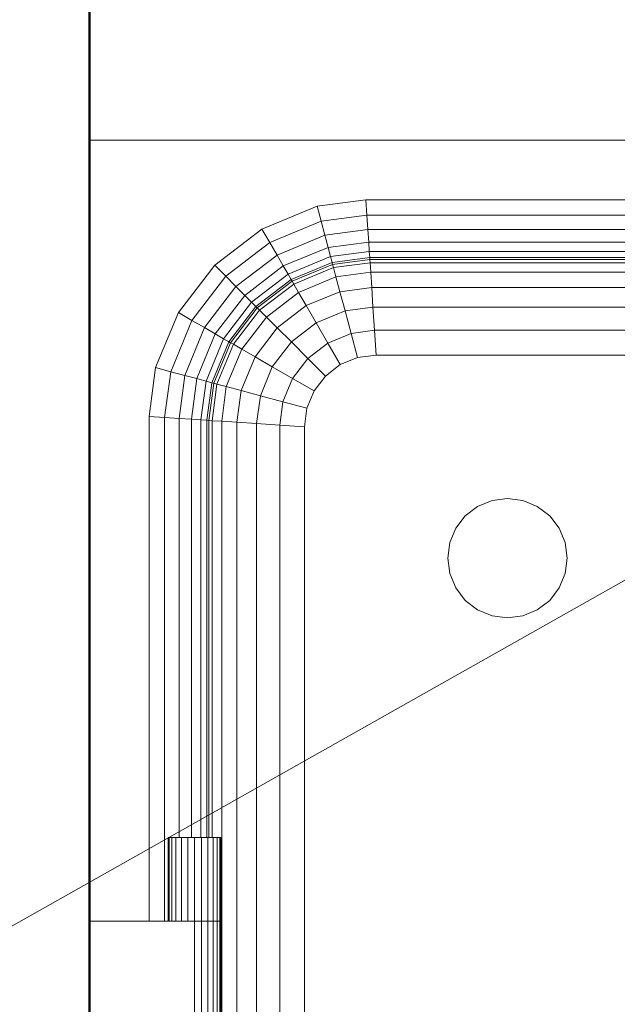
# Model space of a CAD drawing. Header units: millimetres. Extents: x 19410 to 41495, y 2709 to 43021.
# Tile 45 of 52: x 26681 to 26931, y 41814 to 42226. Entities that reach past the tile are written whole.
import ezdxf

# ---------------------------------------------------------------- set-up
doc = ezdxf.new("R2010")
doc.units = ezdxf.units.MM
for name, color, linetype, lineweight in [('A-WALL-____-MCUT', 113, 'Continuous', 50), ('A-WALL-____-OTLN', 113, 'Continuous', 20), ('M-EQPM-___-IDEN', 50, 'Continuous', 20), ('M-EQPM-____-OTLN', 50, 'Continuous', 20)]:
    doc.layers.add(name, color=color, linetype=linetype, lineweight=lineweight)

# ---------------------------------------------------------------- blocks, each defined once
blk = doc.blocks.new('Прямая форма - 83 new-609569-В_Этаж 02_Вентиляция')
at = {"layer": 'M-EQPM-____-OTLN', "color": 253}
for p, q in [((-400, 500), (-285.9, 500)), ((-110, 500), (-285.9, 500)), ((-304.73, 472.3), (-284.26, 475)), ((-284.26, 475), (-92.9, 475)), ((-283.84, 468.53), (-284.26, 475)), ((-327.78, 462.76), (-304.73, 472.3)), ((-303.04, 466), (-304.73, 472.3)), ((-324.52, 457.11), (-303.04, 466)), ((-303.04, 466), (-283.84, 468.53)), ((-301.47, 460.13), (-303.04, 466)), ((-283.84, 468.53), (-94, 468.53)), ((-283.44, 462.5), (-283.84, 468.53)), ((-347.57, 447.57), (-327.78, 462.76)), ((-324.52, 457.11), (-327.78, 462.76)), ((-301.47, 460.13), (-283.44, 462.5)), ((-283.44, 462.5), (-94, 462.5)), ((-283.1, 457.32), (-283.44, 462.5)), ((-321.48, 451.84), (-301.47, 460.13)), ((-300.12, 455.08), (-301.47, 460.13)), ((-342.96, 442.96), (-324.52, 457.11)), ((-321.48, 451.84), (-324.52, 457.11)), ((-318.87, 447.32), (-300.12, 455.08)), ((-300.12, 455.08), (-283.1, 457.32)), ((-299.08, 451.21), (-300.12, 455.08)), ((-283.1, 457.32), (-94, 457.32)), ((-282.84, 453.35), (-283.1, 457.32)), ((-338.66, 438.66), (-321.48, 451.84)), ((-318.87, 447.32), (-321.48, 451.84)), ((-299.08, 451.21), (-316.86, 443.85)), ((-282.84, 453.35), (-299.08, 451.21)), ((-298.43, 448.78), (-299.08, 451.21)), ((-282.68, 450.85), (-298.43, 448.78)), ((-282.62, 450), (-298.21, 447.95)), ((-282.68, 450.85), (-282.84, 453.35)), ((-282.84, 453.35), (-101, 453.35)), ((-282.62, 450), (-282.68, 450.85)), ((-101, 450.85), (-282.68, 450.85)), ((-282.53, 448.64), (-282.62, 450)), ((-101, 450), (-282.62, 450)), ((-362.76, 427.78), (-347.57, 447.57)), ((-342.96, 442.96), (-347.57, 447.57)), ((-318.87, 447.32), (-334.96, 434.96)), ((-316.86, 443.85), (-318.87, 447.32)), ((-298.43, 448.78), (-315.6, 441.66)), ((-298.21, 447.95), (-315.17, 440.92)), ((-314.49, 439.73), (-297.85, 446.62)), ((-298.21, 447.95), (-298.43, 448.78)), ((-297.85, 446.62), (-298.21, 447.95)), ((-297.85, 446.62), (-282.53, 448.64)), ((-296.81, 442.73), (-297.85, 446.62)), ((-282.27, 444.64), (-282.53, 448.64)), ((-282.53, 448.64), (-101, 448.64)), ((-357.11, 424.52), (-342.96, 442.96)), ((-338.66, 438.66), (-342.96, 442.96)), ((-316.86, 443.85), (-332.13, 432.13)), ((-315.6, 441.66), (-330.35, 430.35)), ((-315.6, 441.66), (-316.86, 443.85)), ((-315.17, 440.92), (-315.6, 441.66)), ((-312.47, 436.24), (-296.81, 442.73)), ((-296.81, 442.73), (-282.27, 444.64)), ((-295.15, 436.53), (-296.81, 442.73)), ((-281.85, 438.28), (-282.27, 444.64)), ((-282.27, 444.64), (-101, 444.64)), ((-351.84, 421.48), (-338.66, 438.66)), ((-334.96, 434.96), (-338.66, 438.66)), ((-315.17, 440.92), (-329.74, 429.74)), ((-328.77, 428.77), (-314.49, 439.73)), ((-314.49, 439.73), (-315.17, 440.92)), ((-312.47, 436.24), (-314.49, 439.73)), ((-295.15, 436.53), (-281.85, 438.28)), ((-281.85, 438.28), (-281.31, 430)), ((-153, 438.28), (-281.85, 438.28)), ((-334.96, 434.96), (-347.32, 418.87)), ((-332.13, 432.13), (-334.96, 434.96)), ((-325.92, 425.92), (-312.47, 436.24)), ((-309.26, 430.69), (-312.47, 436.24)), ((-309.26, 430.69), (-295.15, 436.53)), ((-292.99, 428.46), (-295.15, 436.53)), ((-332.13, 432.13), (-343.85, 416.86)), ((-330.35, 430.35), (-341.66, 415.6)), ((-329.74, 429.74), (-340.92, 415.17)), ((-339.73, 414.49), (-328.77, 428.77)), ((-330.35, 430.35), (-332.13, 432.13)), ((-329.74, 429.74), (-330.35, 430.35)), ((-328.77, 428.77), (-329.74, 429.74)), ((-325.92, 425.92), (-328.77, 428.77)), ((-321.39, 421.39), (-309.26, 430.69)), ((-305.09, 423.45), (-309.26, 430.69)), ((-281.31, 430), (-292.99, 428.46)), ((-281.31, 430), (-280.68, 420.35)), ((-155.77, 430), (-281.31, 430)), ((-372.3, 404.73), (-362.76, 427.78)), ((-357.11, 424.52), (-362.76, 427.78)), ((-336.24, 412.47), (-325.92, 425.92)), ((-321.39, 421.39), (-325.92, 425.92)), ((-292.99, 428.46), (-305.09, 423.45)), ((-292.99, 428.46), (-290.47, 419.06)), ((-366, 403.04), (-357.11, 424.52)), ((-351.84, 421.48), (-360.13, 401.47)), ((-351.84, 421.48), (-357.11, 424.52)), ((-347.32, 418.87), (-351.84, 421.48)), ((-330.69, 409.26), (-321.39, 421.39)), ((-315.48, 415.48), (-321.39, 421.39)), ((-315.48, 415.48), (-305.09, 423.45)), ((-305.09, 423.45), (-300.22, 415.02)), ((-347.32, 418.87), (-355.08, 400.12)), ((-343.85, 416.86), (-351.21, 399.08)), ((-343.85, 416.86), (-347.32, 418.87)), ((-341.66, 415.6), (-343.85, 416.86)), ((-290.47, 419.06), (-300.22, 415.02)), ((-280.68, 420.35), (-290.47, 419.06)), ((-290.47, 419.06), (-287.76, 408.98)), ((-280.68, 420.35), (-280, 410)), ((-155.77, 420.35), (-280.68, 420.35)), ((-341.66, 415.6), (-348.78, 398.43)), ((-340.92, 415.17), (-347.95, 398.21)), ((-346.62, 397.85), (-339.73, 414.49)), ((-342.73, 396.81), (-336.24, 412.47)), ((-340.92, 415.17), (-341.66, 415.6)), ((-339.73, 414.49), (-340.92, 415.17)), ((-336.24, 412.47), (-339.73, 414.49)), ((-330.69, 409.26), (-336.24, 412.47)), ((-323.45, 405.09), (-315.48, 415.48)), ((-308.6, 408.6), (-315.48, 415.48)), ((-300.22, 415.02), (-308.6, 408.6)), ((-300.22, 415.02), (-295, 405.98)), ((-336.53, 395.15), (-330.69, 409.26)), ((-323.45, 405.09), (-330.69, 409.26)), ((-308.6, 408.6), (-315.02, 400.22)), ((-308.6, 408.6), (-301.21, 401.21)), ((-287.76, 408.98), (-295, 405.98)), ((-287.76, 408.98), (-295, 405.98)), ((-280, 410), (-287.76, 408.98)), ((-280, 410), (-287.76, 408.98)), ((-155.77, 410), (-280, 410)), ((-155.77, 410), (-280, 410)), ((-375, 384.26), (-372.3, 404.73)), ((-366, 403.04), (-372.3, 404.73)), ((-328.46, 392.99), (-323.45, 405.09)), ((-315.02, 400.22), (-323.45, 405.09)), ((-295, 405.98), (-301.21, 401.21)), ((-295, 405.98), (-301.21, 401.21)), ((-368.53, 383.84), (-366, 403.04)), ((-360.13, 401.47), (-366, 403.04)), ((-360.13, 401.47), (-362.5, 383.44)), ((-355.08, 400.12), (-360.13, 401.47)), ((-355.08, 400.12), (-357.32, 383.1)), ((-351.21, 399.08), (-355.08, 400.12)), ((-319.06, 390.47), (-315.02, 400.22)), ((-315.02, 400.22), (-305.98, 395)), ((-301.21, 401.21), (-305.98, 395)), ((-301.21, 401.21), (-305.98, 395)), ((-351.21, 399.08), (-353.35, 382.84)), ((-348.78, 398.43), (-351.21, 399.08)), ((-348.78, 398.43), (-350.85, 382.68)), ((-347.95, 398.21), (-350, 382.62)), ((-347.95, 398.21), (-348.78, 398.43)), ((-348.64, 382.53), (-346.62, 397.85)), ((-346.62, 397.85), (-347.95, 398.21)), ((-342.73, 396.81), (-346.62, 397.85)), ((-344.64, 382.27), (-342.73, 396.81)), ((-336.53, 395.15), (-342.73, 396.81)), ((-338.28, 381.85), (-336.53, 395.15)), ((-328.46, 392.99), (-336.53, 395.15)), ((-330, 381.31), (-328.46, 392.99)), ((-319.06, 390.47), (-328.46, 392.99)), ((-305.98, 395), (-308.98, 387.76)), ((-305.98, 395), (-308.98, 387.76)), ((-320.35, 380.68), (-319.06, 390.47)), ((-308.98, 387.76), (-319.06, 390.47)), ((-308.98, 387.76), (-310, 380)), ((-308.98, 387.76), (-310, 380)), ((-375, 173), (-375, 384.26)), ((-368.53, 383.84), (-375, 384.26)), ((-362.5, 383.44), (-368.53, 383.84)), ((-368.53, 383.84), (-368.53, 173)), ((-357.32, 383.1), (-362.5, 383.44)), ((-362.5, 383.44), (-362.5, 208)), ((-353.35, 382.84), (-357.32, 383.1)), ((-357.32, 383.1), (-357.32, 208)), ((-353.35, 382.84), (-353.35, 208)), ((-350.85, 382.68), (-353.35, 382.84)), ((-350, 382.62), (-350.85, 382.68)), ((-350.85, 382.68), (-350.85, 208)), ((-348.64, 382.53), (-350, 382.62)), ((-350, 382.62), (-350, 208)), ((-348.64, 208), (-348.64, 382.53)), ((-344.64, 382.27), (-348.64, 382.53)), ((-344.64, -382.27), (-344.64, 382.27)), ((-338.28, 381.85), (-344.64, 382.27)), ((-338.28, -381.85), (-338.28, 381.85)), ((-330, 381.31), (-338.28, 381.85)), ((-330, -381.31), (-330, 381.31)), ((-320.35, 380.68), (-330, 381.31)), ((-320.35, -380.68), (-320.35, 380.68)), ((-310, 380), (-320.35, 380.68)), ((-310, -380), (-310, 380)), ((-310, 380), (-310, 0)), ((-242.68, 342.68), (-237.5, 346.65)), ((-237.5, 346.65), (-231.47, 349.15)), ((-231.47, 349.15), (-225, 350)), ((-225, 350), (-218.53, 349.15)), ((-218.53, 349.15), (-212.5, 346.65)), ((-212.5, 346.65), (-207.32, 342.68)), ((-246.65, 337.5), (-242.68, 342.68)), ((-207.32, 342.68), (-203.35, 337.5)), ((-249.15, 331.47), (-246.65, 337.5)), ((-203.35, 337.5), (-200.85, 331.47)), ((-250, 325), (-249.15, 331.47)), ((-200.85, 331.47), (-200, 325)), ((-249.15, 318.53), (-250, 325)), ((-200, 325), (-200.85, 318.53)), ((-246.65, 312.5), (-249.15, 318.53)), ((-200.85, 318.53), (-203.35, 312.5)), ((-242.68, 307.32), (-246.65, 312.5)), ((-203.35, 312.5), (-207.32, 307.32)), ((-237.5, 303.35), (-242.68, 307.32)), ((-207.32, 307.32), (-212.5, 303.35)), ((-231.47, 300.85), (-237.5, 303.35)), ((-212.5, 303.35), (-218.53, 300.85)), ((-225, 300), (-231.47, 300.85)), ((-218.53, 300.85), (-225, 300)), ((-367, 208), (-366.63, 208)), ((-367, 173), (-367, 208)), ((-366.63, 208), (-365.53, 208)), ((-366.63, 173), (-366.63, 208)), ((-365.53, 208), (-363.78, 208)), ((-365.53, 173), (-365.53, 208)), ((-363.78, 208), (-361.5, 208)), ((-363.78, 173), (-363.78, 208)), ((-361.5, 208), (-358.85, 208)), ((-361.5, 173), (-361.5, 208)), ((-358.85, 208), (-356, 208)), ((-358.85, 173), (-358.85, 208)), ((-356, 208), (-353.15, 208)), ((-356, 173), (-356, 208)), ((-353.15, 208), (-350.5, 208)), ((-353.15, 173), (-353.15, 208)), ((-350.5, 208), (-348.22, 208)), ((-350.5, 173), (-350.5, 208)), ((-348.22, 208), (-346.47, 208)), ((-348.22, 173), (-348.22, 208)), ((-346.47, 208), (-345.37, 208)), ((-346.47, 173), (-346.47, 208)), ((-345.37, 208), (-345, 208)), ((-345.37, 173), (-345.37, 208)), ((-345, 173), (-345, 208)), ((-400, 173), (-356, 173)), ((-356, 173), (-353.15, 173)), ((-356, 120), (-356, 173)), ((-353.15, 173), (-356, 173)), ((-353.15, 173), (-350.5, 173)), ((-353.15, 120), (-353.15, 173)), ((-350.5, 173), (-353.15, 173)), ((-350.5, 173), (-348.22, 173)), ((-350.5, 120), (-350.5, 173)), ((-348.22, 173), (-350.5, 173)), ((-348.22, 173), (-346.47, 173)), ((-348.22, 120), (-348.22, 173)), ((-346.47, 173), (-348.22, 173)), ((-346.47, 173), (-345.37, 173)), ((-346.47, 120), (-346.47, 173)), ((-345.37, 173), (-346.47, 173)), ((-345.37, 173), (-345, 173)), ((-345.37, 120), (-345.37, 173)), ((-345, 173), (-345.37, 173)), ((-345, 120), (-345, 173))]:
    blk.add_line(p, q, dxfattribs=at)
blk = doc.blocks.new('Прямая форма - FU - 054-609570-В_Этаж 02_Вентиляция')
blk.add_blockref('Прямая форма - 83 new-609569-В_Этаж 02_Вентиляция', (0, 0))
blk = doc.blocks.new('Прямая форма - 83 new-609833-В_Этаж 02_Вентиляция')
at = {"layer": 'A-WALL-____-MCUT', "color": 53}
blk.add_line((1261.5, 100), (0, 100), dxfattribs=at)
blk = doc.blocks.new('Прямая форма - SW - 007-609834-В_Этаж 02_Вентиляция')
blk.add_blockref('Прямая форма - 83 new-609833-В_Этаж 02_Вентиляция', (0, 0))
blk = doc.blocks.new('83 new_ifc_RVT-1-В_Этаж 02_Вентиляция')
at = {"layer": 'A-WALL-____-OTLN', "color": 253, "lineweight": 20, "rotation": 270}
blk.add_blockref('Прямая форма - SW - 007-609834-В_Этаж 02_Вентиляция', (26610.28, 42475.83), dxfattribs=at)
at = {"layer": 'M-EQPM-____-OTLN', "color": 253, "lineweight": 20}
blk.add_blockref('Прямая форма - FU - 054-609570-В_Этаж 02_Вентиляция', (27110.28, 41675.83), dxfattribs=at)

msp = doc.modelspace()

# ---------------------------------------------------------------- linework, layer by layer
at = {"layer": 'M-EQPM-___-IDEN'}
msp.add_line((27113.41, 42092.61), (26651.85, 41832.24), dxfattribs=at)

# ---------------------------------------------------------------- block references
at = {"lineweight": 9}
msp.add_blockref('83 new_ifc_RVT-1-В_Этаж 02_Вентиляция', (0, 0), dxfattribs=at)

doc.saveas('drawing.dxf')
